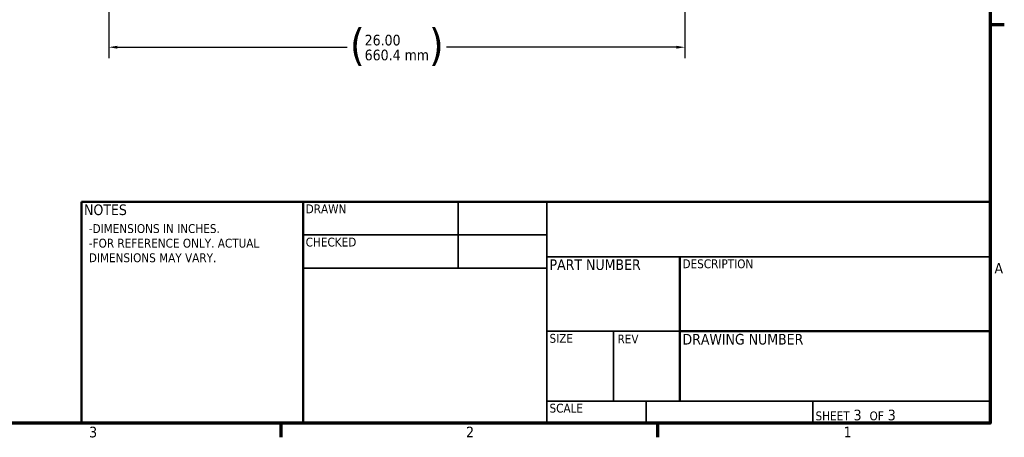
# Model space of a CAD drawing. Header units: inches. Extents: x 0 to 136, y 2 to 86.
# Tile 18 of 27: x 90 to 135, y 3 to 22. Entities that reach past the tile are written whole.
import ezdxf
from ezdxf.enums import TextEntityAlignment as Align

# ---------------------------------------------------------------- set-up
doc = ezdxf.new("R2010")
doc.units = ezdxf.units.IN
doc.header["$LTSCALE"] = 4
doc.header["$MEASUREMENT"] = 0
for name, color, linetype, lineweight in [('Border (ANSI)', 7, 'Continuous', 70), ('Dimension (ANSI)', 7, 'Continuous', 25), ('Symbol (ANSI)', 7, 'Continuous', 25), ('Title (ANSI)', 7, 'Continuous', 50)]:
    doc.layers.add(name, color=color, linetype=linetype, lineweight=lineweight)
doc.styles.add('Dimension Text', font='tahoma.ttf')
doc.styles.add('Note Text (ANSI)', font='tahoma.ttf')
doc.styles.get("Standard").update_dxf_attribs({"font": 'tahoma.ttf'})
doc.styles.add('Text Style38', font='tahoma.ttf')
doc.dimstyles.new('Dual Dimension', dxfattribs={"dimscale": 4, "dimtxt": 0.12, "dimasz": 0.098425, "dimexe": 0.125, "dimexo": 0.0625, "dimgap": 0.031496, "dimtad": 0, "dimtih": 1, "dimtoh": 1, "dimrnd": 1e-08, "dimzin": 4, "dimdsep": 46, "dimtxsty": 'Dimension Text', "dimcen": 0.09, "dimdle": 0.393701, "dimclrd": 256, "dimclre": 256, "dimclrt": 256, "dimadec": 0, "dimazin": 1, "dimtfac": 1, "dimtofl": 0, "dimtmove": 0, "dimatfit": 3, "dimfxl": 1, "dimtolj": 1, "dimtzin": 4, "dimlwd": -1, "dimlwe": -1, "dimarcsym": 0})

# ---------------------------------------------------------------- blocks, each defined once
blk = doc.blocks.new('Borders Default Border')
at = {"layer": 'Border (ANSI)'}
for p, q in [((33.5, 5.5), (33.66, 5.5)), ((25.5, 1), (25.5, 0.84)), ((29.75, 1), (29.75, 0.84))]:
    blk.add_line(p, q, dxfattribs=at)
at = {"layer": 'Border (ANSI)', "flags": 128}
blk.add_lwpolyline([(0.5, 1), (0.5, 21), (33.5, 21), (33.5, 1), (0.5, 1)], dxfattribs=at)
at = {"layer": 'Border (ANSI)', "char_height": 0.12, "attachment_point": 7, "style": 'Dimension Text'}
for s, insert in [('A', (33.549, 2.69)), ('2', (27.589, 0.84)), ('3', (23.338, 0.837)), ('1', (31.848, 0.84))]:
    blk.add_mtext(s, dxfattribs=dict(at, insert=insert))
blk = doc.blocks.new('Title Blocks ECS Standard w Comments')
at = {"layer": 'Title (ANSI)'}
for p, q in [((2.182, 4.756), (2.182, 7.256)), ((2.182, 7.256), (4.682, 7.256)), ((4.682, 7.256), (4.682, 4.756)), ((12.432, 7.256), (4.682, 7.256)), ((4.682, 7.256), (4.682, 4.756)), ((12.432, 4.756), (12.432, 7.256)), ((8.932, 6.636), (8.932, 5.006)), ((8.932, 5.794), (12.432, 5.794)), ((4.682, 4.756), (2.182, 4.756)), ((4.682, 4.756), (12.432, 4.756))]:
    blk.add_line(p, q, dxfattribs=at)
at = {"layer": 'Title (ANSI)', "lineweight": 35}
for p, q in [((6.432, 6.506), (6.432, 7.256)), ((7.432, 4.756), (7.432, 7.256)), ((4.682, 6.881), (7.432, 6.881)), ((7.432, 6.636), (12.432, 6.636)), ((4.682, 6.506), (7.432, 6.506)), ((8.932, 5.794), (7.432, 5.794)), ((8.182, 5.006), (8.182, 5.794)), ((12.432, 5.006), (7.432, 5.006)), ((8.552, 5.006), (8.552, 4.756)), ((10.432, 5.006), (10.432, 4.756))]:
    blk.add_line(p, q, dxfattribs=at)
at = {"layer": 'Title (ANSI)', "style": 'Text Style38'}
for s, p in [('DRAWN', (4.712, 7.226)), ('CHECKED', (4.712, 6.851)), ('DESCRIPTION', (8.962, 6.606)), ('SIZE', (7.462, 5.764)), ('REV', (8.229, 5.757)), ('SCALE', (7.462, 4.976))]:
    blk.add_text(s, height=0.1, dxfattribs=at).set_placement(p, align=Align.TOP_LEFT)
at = {"layer": 'Title (ANSI)', "char_height": 0.12, "style": 'Note Text (ANSI)'}
for s, insert, attachment_point in [('\\fTahoma|b0|i0;NOTES', (2.212, 7.226), 1), ('\\fTahoma|b0|i0;PART NUMBER', (7.462, 6.606), 1), ('\\fTahoma|b0|i0;DRAWING NUMBER', (8.962, 5.764), 1), ('\\fTahoma|b0|i0;\\H0.1000;SHEET\\fTahoma|b0|i0;\\H0.1200; 3  \\fTahoma|b0|i0;\\H0.1000;OF\\fTahoma|b0|i0;\\H0.1200; 3 ', (10.462, 4.786), 7)]:
    blk.add_mtext(s, dxfattribs=dict(at, insert=insert, attachment_point=attachment_point))
at = {"layer": 'Title (ANSI)', "lineweight": 30, "flags": 63}
for tag, p in [('CREATION_DATE', (6.462, 6.911)), ('CHECKED_BY', (4.712, 6.536)), ('CHECKED_DATE', (6.462, 6.536)), ('AUTHOR', (4.712, 6.911))]:
    blk.add_attdef(tag, text='', height=0.125, dxfattribs=at).set_placement(p, align=Align.BOTTOM_LEFT)
for tag, p in [('COMPANY', (9.932, 6.946)), ('<DRAWING_NUMBER>', (10.682, 5.4)), ('Sheet_Size', (7.807, 5.381)), ('REVISION_NUMBER', (8.557, 5.381))]:
    blk.add_attdef(tag, text='', height=0.24, dxfattribs=at).set_placement(p, align=Align.MIDDLE_CENTER)
for tag, height, p in [('COMMENTS', 0.12, (2.212, 7.006)), ('DESCRIPTION', 0.125, (8.962, 6.386))]:
    blk.add_attdef(tag, text='', height=height, dxfattribs=at).set_placement(p, align=Align.TOP_LEFT)
blk.add_attdef('PART_NUMBER', text='', height=0.24, dxfattribs=at).set_placement((7.462, 6.223), align=Align.MIDDLE_LEFT)
blk.add_attdef('Initial_View_Scale', text='', height=0.12, dxfattribs=at).set_placement((8.522, 4.786), align=Align.BOTTOM_RIGHT)
blk = doc.blocks.new('*D17')
at = {"layer": 'Defpoints', "color": 0, "transparency": 16777216}
for p in [(94.233, 28.745), (120.233, 28.745), (120.233, 20.98)]:
    blk.add_point(p, dxfattribs=at)
at = {"layer": 'Dimension (ANSI)', "transparency": 16777216}
for p, q in [((94.233, 28.495), (94.233, 20.48)), ((120.233, 28.495), (120.233, 20.48)), ((94.627, 20.98), (104.996, 20.98)), ((119.839, 20.98), (109.47, 20.98))]:
    blk.add_line(p, q, dxfattribs=at)
for points in [[(94.627, 21.045), (94.627, 20.914), (94.233, 20.98)], [(119.839, 21.045), (119.839, 20.914), (120.233, 20.98)]]:
    blk.add_solid(points, dxfattribs=at)
at = {"layer": 'Dimension (ANSI)', "transparency": 16777216, "insert": (107.233, 20.98), "char_height": 0.48, "attachment_point": 5, "style": 'Dimension Text'}
blk.add_mtext('\\A1;{\\H3.0x;(}\\S26.00^ 660.4 mm;{\\H3.0x;)}', dxfattribs=at)

msp = doc.modelspace()

# ---------------------------------------------------------------- block references
at = {"xscale": 4, "yscale": 4, "zscale": 4}
for name, p in [('Borders Default Border', (0, 0)), ('Title Blocks ECS Standard w Comments', (84.273, -15.025))]:
    msp.add_blockref(name, p, dxfattribs=at)

# ---------------------------------------------------------------- texts
at = {"layer": 'Symbol (ANSI)', "insert": (93.336, 12.989), "char_height": 0.4, "width": 9.34103, "attachment_point": 1, "line_spacing_factor": 0.987884, "style": 'Note Text (ANSI)'}
msp.add_mtext('\\fTahoma|b0|i0;\\H0.4000;-DIMENSIONS IN INCHES.\\P\\fTahoma|b0|i0;\\H0.4000;-FOR REFERENCE ONLY. ACTUAL \\PDIMENSIONS MAY VARY.', dxfattribs=at)

# ---------------------------------------------------------------- dimensions: what is measured, and where the dimension line sits
at = {"layer": 'Dimension (ANSI)'}
dim = msp.add_linear_dim(base=(120.233, 20.98), p1=(94.233, 28.745), p2=(120.233, 28.745), text='{\\H3.0x;(}\\S<>^ 660.4 mm;{\\H3.0x;)}', dimstyle='Dual Dimension', override={"dimgap": 0.031496, "dimtih": 0, "dimtoh": 0, "dimdec": 2, "dimpost": '\\X', "dimtol": 0, "dimlim": 0, "dimtp": 0, "dimtm": 0, "dimtdec": 2, "dimatfit": 1}, dxfattribs=at)
dim.commit()
dim.dimension.update_dxf_attribs({"geometry": '*D17', "text_midpoint": (107.233, 20.98), "dimtype": 160})

doc.saveas('drawing.dxf')
